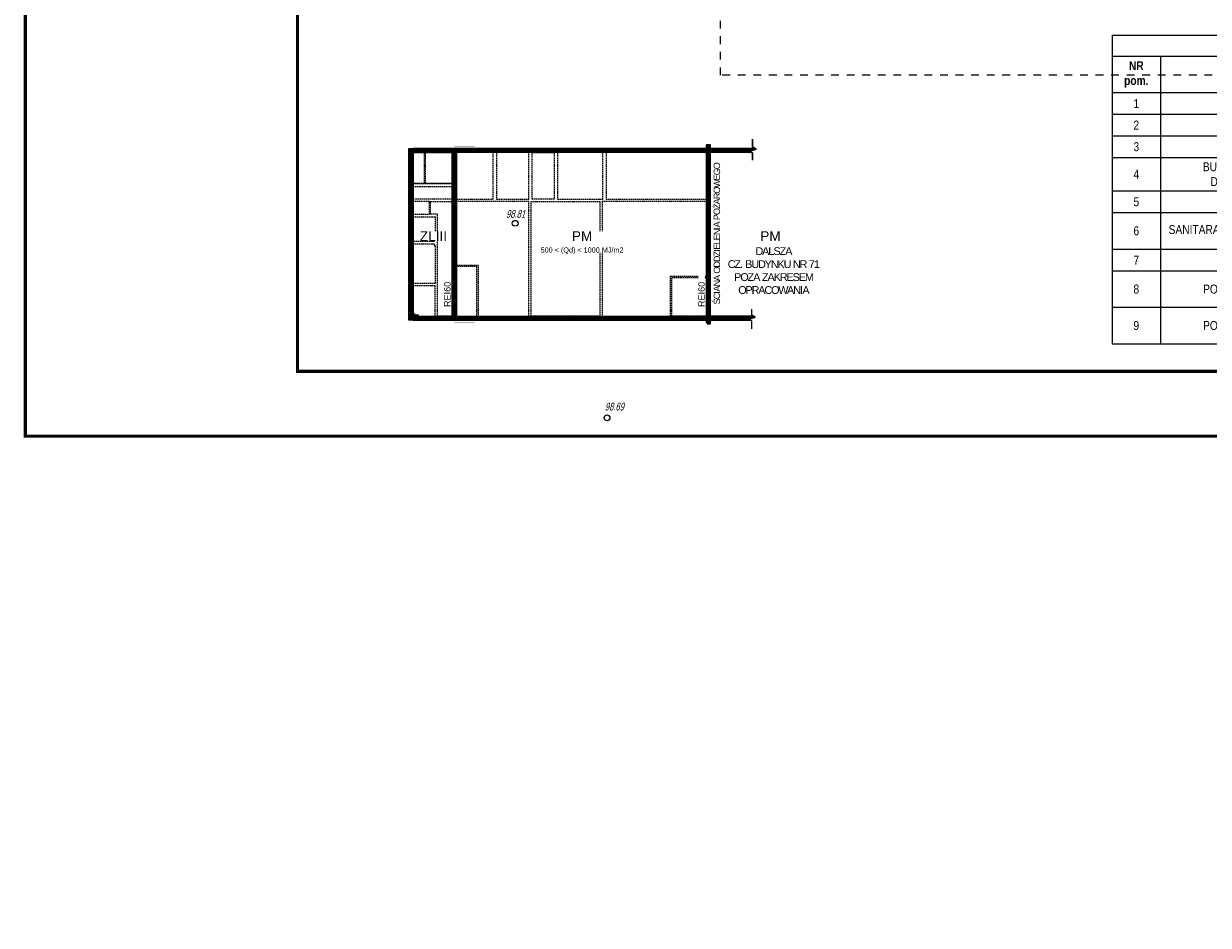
# Model space of a CAD drawing. Header units: centimetres. Extents: x -2715 to 104803, y -2198 to 32152.
# Tile 5 of 44: x 85598 to 87425, y -2198 to -807. Entities that reach past the tile are written whole.
import ezdxf
from ezdxf.enums import TextEntityAlignment as Align

# ---------------------------------------------------------------- set-up
doc = ezdxf.new("R2010")
doc.units = ezdxf.units.CM
doc.header["$MEASUREMENT"] = 0
for name, pattern in [('Dash', [0.6, 0.3, -0.3]), ('HIDDEN', [9.525, 6.35, -3.175]), ('HIDDENX2', [19.05, 12.7, -6.35])]:
    doc.linetypes.add(name, pattern=pattern)
for name, color, linetype, lineweight in [('0_TXT', 7, 'Continuous', 15), ('0_TXT_rzędne wys.', 30, 'Continuous', 15), ('1_ hatch', 8, 'Continuous', 9), ('1_ projection', 9, 'HIDDENX2', 5), ('1_ view 1', 7, 'Continuous', 15)]:
    doc.layers.add(name, color=color, linetype=linetype, lineweight=lineweight)
for name, color, linetype, lineweight, true_color in [('1_ wall DIV proj.', 7, 'Continuous', 40, 0x1a8cff), ('1_ wall STRUCT proj.', 7, 'Continuous', 50, 0x1a8cff), ('3_ PPOŻ  opisy', 7, 'Continuous', 18, 0x940000)]:
    doc.layers.add(name, color=color, linetype=linetype, lineweight=lineweight, true_color=true_color)
doc.styles.get("Standard").update_dxf_attribs({"font": 'arial.ttf'})
doc.styles.add('TXT_D', font='arial.ttf')

# ---------------------------------------------------------------- blocks, each defined once
blk = doc.blocks.new('dsafdsgfdhgfhgfhgfhgf')
at = {"layer": '1_ view 1', "color": 150, "linetype": 'Dash', "ltscale": 40}
blk.add_lwpolyline([(2036.1, -120), (2036, -397), (-475, -397.1), (-475, -0.1)], dxfattribs=at)
blk = doc.blocks.new('WSP')
at = {"linetype": 'Continuous'}
blk.add_circle((0, 0), 0.045, dxfattribs=at)
blk = doc.blocks.new('gfdhgfhgfh')
at = {"layer": '1_ hatch'}
h = blk.add_hatch(dxfattribs=at)
h.set_pattern_fill('ANSI31', color=256, scale=10)
h.set_pattern_definition([(45, (-431355.607, 12231.814), (-0.8838834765, 0.8838834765), [])])
h.paths.add_polyline_path([(2943, -1726), (2968, -1726), (2968, 0), (2968, 30), (2943, 30), (2943, -1726)], is_closed=False)
h = blk.add_hatch(dxfattribs=at)
h.set_pattern_fill('ANSI31', color=256, scale=10)
h.set_pattern_definition([(45, (-345755.4368, 10788.6668), (-0.8838834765, 0.8838834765), [])])
h.paths.add_polyline_path([(2943, -1656), (470, -1656), (470, -40), (2943, -40), (2943, 0), (0, 0), (0, -1696), (2943, -1696), (2943, -1656)], is_closed=False)
h.paths.add_polyline_path([(90, -1644), (55, -1644), (55, -1634), (40, -1634), (40, -501), (36, -501), (36, -375), (40, -375), (40, -40), (428, -40), (428, -1656), (90, -1656), (90, -1644)], is_closed=False, flags=16)
h = blk.add_hatch(dxfattribs=at)
h.set_pattern_fill('ANSI31', color=256, scale=10)
h.set_pattern_definition([(45, (-516635.7771, 13674.9611), (-0.8838834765, 0.8838834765), [])])
h.paths.add_polyline_path([(3381, -40), (2968, -40), (2968, 0), (3414, 0), (3427, -7), (3363, -28)])
h = blk.add_hatch(dxfattribs=at)
h.set_pattern_fill('ANSI31', color=256, scale=10)
h.set_pattern_definition([(45, (-259835.2666, 9345.5197), (-0.8838834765, 0.8838834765), [])])
h.paths.add_polyline_path([(2968, -1656), (2968, -1696), (3369, -1696), (3355, -1686), (3419, -1666), (3402, -1656)])
at = {"layer": '1_ projection', "color": 251}
for points in [[(40, -345), (428, -345), (428, -40), (40, -40)], [(150, -345), (40, -345), (40, -40), (150, -40)], [(470, -501), (832, -501), (832, -40), (470, -40)], [(865, -501), (1184, -501), (1184, -40), (865, -40)], [(1434, -501), (1217, -501), (1217, -40), (1434, -40)], [(1467, -501), (1914, -501), (1914, -40), (1467, -40)]]:
    blk.add_lwpolyline(points, close=True, dxfattribs=at)
for points in [[(428, -345), (162, -345), (162, -40), (428, -40), (428, -345)], [(2943, -40), (1947, -40), (1947, -501), (2943, -501)], [(2968, -501), (2968, -40)], [(36, -501), (36, -375), (428, -375), (428, -501), (36, -501)], [(36, -501), (36, -375), (428, -375), (428, -501), (36, -501)], [(202, -650), (202, -525), (40, -525), (40, -650), (202, -650)], [(428, -1656), (283, -1656), (283, -650), (214, -650), (214, -525), (428, -525), (428, -1656)], [(470, -525), (470, -1154), (682, -1154), (682, -1656), (1183, -1656), (1183, -525), (470, -525)], [(1207, -1656), (1207, -525), (1884, -525), (1884, -1656), (1207, -1656)], [(1908, -525), (1908, -1656), (2582, -1656), (2582, -1261), (2943, -1261), (2943, -525), (1908, -525)], [(258, -903), (250, -903), (250, -919), (40, -919), (40, -675), (258, -675), (258, -903)], [(258, -1333), (40, -1333), (40, -941), (250, -941), (250, -958), (258, -958), (258, -1333)], [(470, -1656), (670, -1656), (670, -1166), (470, -1166), (470, -1656)], [(2594, -1656), (2594, -1273), (2943, -1273), (2943, -1656), (2594, -1656)], [(40, -1357), (40, -1634), (55, -1634), (55, -1644), (90, -1644), (90, -1656), (259, -1656), (259, -1357), (40, -1357)]]:
    blk.add_lwpolyline(points, dxfattribs=at)
at = {"layer": '1_ view 1'}
for points in [[(3414, 0), (2968, 0), (2968, 30), (2943, 30), (2943, 0), (40, 0)], [(3393, -117), (3393, -49), (3363, -28), (3427, -7), (3393, 12), (3393, 90)], [(3394, -117), (3394, -48), (3366, -28), (3429, -8), (3394, 13), (3394, 90)], [(2943, -1696), (0, -1696), (0, 0), (2943, 0)], [(428, -40), (40, -40), (40, -1634), (55, -1634), (55, -1644), (90, -1644), (90, -1656), (428, -1656), (428, -40)], [(470, -40), (470, -1656), (2943, -1656), (2943, -40), (470, -40)], [(3381, -40), (2968, -40), (2968, 0), (3414, 0), (3427, -7), (3363, -28), (3381, -40)], [(3381, -40), (2968, -40)], [(3385, -1783), (3385, -1707), (3355, -1686), (3419, -1666), (3385, -1646), (3385, -1586)], [(3386, -1783), (3386, -1707), (3358, -1686), (3421, -1666), (3386, -1646), (3386, -1586)], [(40, -1696), (40, -1696), (2943, -1696), (2943, -1726), (2968, -1726), (2968, -1696), (3369, -1696)], [(2968, -1656), (3353, -1656), (3402, -1656)], [(2968, -1656), (2968, -1696), (3369, -1696), (3355, -1686), (3419, -1666), (3402, -1656), (2968, -1656)]]:
    blk.add_lwpolyline(points, dxfattribs=at)
at = {"layer": '1_ wall STRUCT proj.'}
blk.add_lwpolyline([(2943, -1726), (2943, 30), (2968, 30), (2968, -1726), (2943, -1726)], dxfattribs=at)
at = {"layer": '3_ PPOŻ  opisy', "linetype": 'HIDDEN', "ltscale": 2.5, "const_width": 2.5}
for points in [[(448, 23), (448, -1715)], [(448, 23), (648, 23)], [(2955, 30), (2955, -1726)], [(448, -1715), (648, -1715)]]:
    blk.add_lwpolyline(points, dxfattribs=at)
blk = doc.blocks.new('*T5789')
at = {"color": 0, "lineweight": -2}
for p, q in [((0, 0), (662.5, 0)), ((0, 0), (0, -476.3)), ((662.5, 0), (662.5, -476.3)), ((663.5, 0), (1326, 0)), ((663.5, 0), (663.5, -488.2)), ((738.5, 0), (738.5, -488.2)), ((1029.7, 0), (1029.7, -488.2)), ((1119.7, 0), (1119.7, -488.2)), ((1326, 0), (1326, -488.2)), ((0, -32.7), (662.5, -32.7)), ((75, -32.7), (75, -476.3)), ((366.2, -32.7), (366.2, -476.3)), ((456.2, -32.7), (456.2, -476.3)), ((663.5, -56.2), (1326, -56.2)), ((0, -88.9), (662.5, -88.9)), ((0, -122.3), (662.5, -122.3)), ((663.5, -112.5), (1326, -112.5)), ((0, -155.6), (662.5, -155.6)), ((663.5, -168.8), (1326, -168.8)), ((0, -188.9), (662.5, -188.9)), ((663.5, -225), (1326, -225)), ((0, -240.6), (662.5, -240.6)), ((0, -273.9), (662.5, -273.9)), ((663.5, -288.1), (1326, -288.1)), ((0, -330.5), (662.5, -330.5)), ((663.5, -344.4), (1326, -344.4)), ((0, -363.8), (662.5, -363.8)), ((663.5, -400.6), (1326, -400.6)), ((0, -420.1), (662.5, -420.1)), ((663.5, -456.9), (1326, -456.9)), ((0, -476.3), (662.5, -476.3)), ((663.5, -488.2), (1326, -488.2))]:
    blk.add_line(p, q, dxfattribs=at)
at = {"color": 0, "char_height": 13.75, "attachment_point": 5}
for s, insert, width in [('{\\fAptos Narrow|b1|i0|c1|p54;ZESTAWIENIE POMIESZCZEŃ}', (331.2, -16.3), 647.5), ('{\\fAptos Narrow|b0|i0|c1|p54;posadzka przemysłowa}', (1222.9, -28.1), 191.25), ('{\\fAptos Narrow|b0|i0|c1|p54;10}', (701, -28.1), 60), ('{\\fAptos Narrow|b0|i0|c1|p54;POM. MAGAZYNOWE}', (884.1, -28.1), 276.25), ('{\\fAptos Narrow|b0|i0|c1|p54;10,00}', (1074.7, -28.1), 75), ('{\\fAptos Narrow|b1|i0|c1|p54;NR pom.}', (37.5, -60.8), 60), ('{\\fAptos Narrow|b1|i0|c1|p54;NAZWA pom. }', (220.6, -60.8), 276.25), ('{\\fAptos Narrow|b1|i0|c1|p54;POW. użyt.}', (411.2, -60.8), 75), ('{\\fAptos Narrow|b1|i0|c1|p54;PODŁOGA}', (559.4, -60.8), 191.25), ('{\\fAptos Narrow|b0|i0|c1|p54;posadzka przemysłowa}', (1222.9, -84.4), 191.25), ('{\\fAptos Narrow|b0|i0|c1|p54;11}', (701, -84.4), 60), ('{\\fAptos Narrow|b0|i0|c1|p54;POM. MAGAZYNOWE}', (884.1, -84.4), 276.25), ('{\\fAptos Narrow|b0|i0|c1|p54;20,60}', (1074.7, -84.4), 75), ('{\\fAptos Narrow|b0|i0|c1|p54;1}', (37.5, -105.6), 60), ('{\\fAptos Narrow|b0|i0|c1|p54;KANCELARIA}', (220.6, -105.6), 276.25), ('{\\fAptos Narrow|b0|i0|c1|p54;6,45}', (411.2, -105.6), 75), ('{\\fAptos Narrow|b0|i0|c1|p54;wykładzina PCV}', (559.4, -105.6), 191.25), ('{\\fAptos Narrow|b0|i0|c1|p54;posadzka przemysłowa}', (1222.9, -140.6), 191.25), ('{\\fAptos Narrow|b0|i0|c1|p54;2}', (37.5, -138.9), 60), ('{\\fAptos Narrow|b0|i0|c1|p54;KANCELARIA}', (220.6, -138.9), 276.25), ('{\\fAptos Narrow|b0|i0|c1|p54;8,53}', (411.2, -138.9), 75), ('{\\fAptos Narrow|b0|i0|c1|p54;wykładzina PCV}', (559.4, -138.9), 191.25), ('{\\fAptos Narrow|b0|i0|c1|p54;12}', (701, -140.6), 60), ('{\\fAptos Narrow|b0|i0|c1|p54;POM. MAGAZYNOWE}', (884.1, -140.6), 276.25), ('{\\fAptos Narrow|b0|i0|c1|p54;47,05}', (1074.7, -140.6), 75), ('{\\fAptos Narrow|b0|i0|c1|p54;wykładzina PCV}', (559.4, -172.3), 191.25), ('{\\fAptos Narrow|b0|i0|c1|p54;3}', (37.5, -172.3), 60), ('{\\fAptos Narrow|b0|i0|c1|p54;KANCELARIA}', (220.6, -172.3), 276.25), ('{\\fAptos Narrow|b0|i0|c1|p54;5,30}', (411.2, -172.3), 75), ('{\\fAptos Narrow|b0|i0|c1|p54;posadzka przemysłowa}', (1222.9, -196.9), 191.25), ('{\\fAptos Narrow|b0|i0|c1|p54;BUDYNKOWY PUNKT DYSTRYBUCYJNY}', (220.6, -214.8), 276.25), ('{\\fAptos Narrow|b0|i0|c1|p54;13}', (701, -196.9), 60), ('{\\fAptos Narrow|b0|i0|c1|p54;MAGAZYN BRONI KRÓTKIEJ}', (884.1, -196.9), 276.25), ('{\\fAptos Narrow|b0|i0|c1|p54;9,80}', (1074.7, -196.9), 75), ('{\\fAptos Narrow|b0|i0|c1|p54;4}', (37.5, -214.8), 60), ('{\\fAptos Narrow|b0|i0|c1|p54;2,00}', (411.2, -214.8), 75), ('{\\fAptos Narrow|b0|i0|c1|p54;gres}', (559.4, -214.8), 191.25), ('{\\fAptos Narrow|b0|i0|c1|p54;MAGAZYN UŻYTECZNOŚCI BIEŻĄCEJ}', (884.1, -256.6), 276.25), ('{\\fAptos Narrow|b0|i0|c1|p54;posadzka przemysłowa}', (1222.9, -256.6), 191.25), ('{\\fAptos Narrow|b0|i0|c1|p54;5}', (37.5, -257.3), 60), ('{\\fAptos Narrow|b0|i0|c1|p54;SOCJAL}', (220.6, -257.3), 276.25), ('{\\fAptos Narrow|b0|i0|c1|p54;4,94}', (411.2, -257.3), 75), ('{\\fAptos Narrow|b0|i0|c1|p54;terakota}', (559.4, -257.3), 191.25), ('{\\fAptos Narrow|b0|i0|c1|p54;14}', (701, -256.6), 60), ('{\\fAptos Narrow|b0|i0|c1|p54;70,00}', (1074.7, -256.6), 75), ('{\\fAptos Narrow|b0|i0|c1|p54;SANITARAIATY DAMSKIE + MĘSKIE}', (220.6, -302.2), 276.25), ('{\\fAptos Narrow|b0|i0|c1|p54;6}', (37.5, -302.2), 60), ('{\\fAptos Narrow|b0|i0|c1|p54;11,45}', (411.2, -302.2), 75), ('{\\fAptos Narrow|b0|i0|c1|p54;terakota}', (559.4, -302.2), 191.25), ('{\\fAptos Narrow|b0|i0|c1|p54;15}', (701, -316.2), 60), ('{\\fAptos Narrow|b0|i0|c1|p54;MAGAZYN ZAPASU WOJENNEGO}', (884.1, -316.2), 276.25), ('{\\fAptos Narrow|b0|i0|c1|p54;76,55}', (1074.7, -316.2), 75), ('{\\fAptos Narrow|b0|i0|c1|p54;posadzka przemysłowa}', (1222.9, -316.2), 191.25), ('{\\fAptos Narrow|b0|i0|c1|p54;7}', (37.5, -347.2), 60), ('{\\fAptos Narrow|b0|i0|c1|p54;KOMUNIKACJA}', (220.6, -347.2), 276.25), ('{\\fAptos Narrow|b0|i0|c1|p54;17,25}', (411.2, -347.2), 75), ('{\\fAptos Narrow|b0|i0|c1|p54;wykładzina PCV}', (559.4, -347.2), 191.25), ('{\\fAptos Narrow|b0|i0|c1|p54;16}', (701, -372.5), 60), ('{\\fAptos Narrow|b0|i0|c1|p54;MAGAZYN ZAPASU WOJENNEGO}', (884.1, -372.5), 276.25), ('{\\fAptos Narrow|b0|i0|c1|p54;102,74}', (1074.7, -372.5), 75), ('{\\fAptos Narrow|b0|i0|c1|p54;posadzka przemysłowa}', (1222.9, -372.5), 191.25), ('{\\fAptos Narrow|b0|i0|c1|p54;posadzka przemysłowa}', (559.4, -392), 191.25), ('{\\fAptos Narrow|b0|i0|c1|p54;8}', (37.5, -392), 60), ('{\\fAptos Narrow|b0|i0|c1|p54;POM. MAGAZYNOWE}', (220.6, -392), 276.25), ('{\\fAptos Narrow|b0|i0|c1|p54;16,65}', (411.2, -392), 75), ('{\\fAptos Narrow|b0|i0|c1|p54;MAGAZYN WARSZTATU UZBROJENIA}', (884.1, -428.8), 276.25), ('{\\fAptos Narrow|b0|i0|c1|p54;posadzka przemysłowa}', (1222.9, -428.8), 191.25), ('{\\fAptos Narrow|b0|i0|c1|p54;posadzka przemysłowa}', (559.4, -448.2), 191.25), ('{\\fAptos Narrow|b0|i0|c1|p54;17}', (701, -428.8), 60), ('{\\fAptos Narrow|b0|i0|c1|p54;13,35}', (1074.7, -428.8), 75), ('{\\fAptos Narrow|b0|i0|c1|p54;9}', (37.5, -448.2), 60), ('{\\fAptos Narrow|b0|i0|c1|p54;POM. MAGAZYNOWE}', (220.6, -448.2), 276.25), ('{\\fAptos Narrow|b0|i0|c1|p54;14,70}', (411.2, -448.2), 75), ('{\\fAptos Narrow|b0|i0|c1|p54;}', (701, -472.6), 60), ('{\\fAptos Narrow|b1|i0|c1|p54;SUMA POW. UŻYTKOWEJ}', (884.1, -472.6), 276.25), ('{\\fAptos Narrow|b1|i0|c1|p54;437,36}', (1074.7, -472.6), 75), ('{\\fAptos Narrow|b0|i0|c1|p54;}', (1222.9, -472.6), 191.25)]:
    blk.add_mtext(s, dxfattribs=dict(at, insert=insert, width=width))

msp = doc.modelspace()

# ---------------------------------------------------------------- linework, layer by layer
at = {"lineweight": 50, "const_width": 5}
msp.add_lwpolyline([(85600.17, -1443.15), (85600.17, 1526.85), (89800.17, 1526.85), (89800.17, -1443.15), (85600.17, -1443.15)], dxfattribs=at)
at = {"lineweight": 50}
msp.add_lwpolyline([(86020.17, -1343.15, 5, 5, 0), (86020.17, 1426.85, 5, 5, 0), (89700.17, 1426.85, 5, 5, 0), (89700.17, -1343.15, 5, 5, 0)], format="xyseb", close=True, dxfattribs=at)

# ---------------------------------------------------------------- block references
msp.add_blockref('*T5789', (87276.79, -824.18))
at = {"layer": '0_TXT_rzędne wys.', "lineweight": 9, "xscale": 99.73580285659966, "yscale": 99.73580285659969, "zscale": 99.73580285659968, "rotation": 28.77486728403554}
for p in [(86355.9, -1114.63), (86497.72, -1414.77)]:
    msp.add_blockref('WSP', p, dxfattribs=at)
at = {"layer": '1_ view 1', "xscale": 0.15625, "yscale": 0.15625, "zscale": 0.15625}
msp.add_blockref('gfdhgfhgfh', (86192.1, -999.13), dxfattribs=at)
at = {"layer": '1_ wall DIV proj.', "color": 6}
msp.add_blockref('dsafdsgfdhgfhgfhgfhgf', (87147.55, -489.07), dxfattribs=at)

# ---------------------------------------------------------------- texts
at = {"layer": '0_TXT', "insert": (87289.48, -2197.83), "char_height": 5.7918, "width": 62.9152, "attachment_point": 2}
msp.add_mtext('{\\fAptos Narrow|b0|i0|c1|p54;}', dxfattribs=at)
at = {"layer": '0_TXT_rzędne wys.', "lineweight": 9, "oblique": 15, "width": 0.7}
for s, p in [('98.81', (86356.59, -1100.12)), ('98.69', (86509.01, -1397.45))]:
    msp.add_text(s, height=12, dxfattribs=at).set_placement(p, align=Align.MIDDLE)

# ---------------------------------------------------------------- next in the draw order: texts
at = {"layer": '3_ PPOŻ  opisy', "char_height": 10, "attachment_point": 1, "rotation": 90, "style": 'TXT_D', "bg_fill": 3, "box_fill_scale": 1, "bg_fill_color": 1, "bg_fill_transparency": 0}
for s, insert, width in [('\\pxqc;{\\T0.75;ŚCIANA ODDZIELENIA POŻAROWEG}O', (86662.13, -1241.3), 222.3035), ('\\pxqc;REI60', (86246.29, -1253.64), 58.5233), ('\\pxqc;REI60', (86638.46, -1253.64), 58.5233)]:
    msp.add_mtext(s, dxfattribs=dict(at, insert=insert, width=width))
at = {"layer": '3_ PPOŻ  opisy', "char_height": 15, "attachment_point": 1, "style": 'TXT_D', "bg_fill": 3, "box_fill_scale": 1, "bg_fill_color": 1, "bg_fill_transparency": 0}
for s, insert, width in [('\\pxqc;ZLIII', (86208.98, -1126.86), 41.7905), ('\\pxqc;PM\\P{\\H0.533333x;500 < (Qd) < 1000 MJ/m2}', (86390.17, -1126.86), 137.9765)]:
    msp.add_mtext(s, dxfattribs=dict(at, insert=insert, width=width))

# ---------------------------------------------------------------- next in the draw order: texts
at = {"insert": (86678.74, -1151.61), "char_height": 12, "width": 151.2657, "attachment_point": 1, "style": 'TXT_D'}
msp.add_mtext('\\pxqc;{\\T0.75;DALSZA \\PCZ. BUDYNKU NR 71\\PPOZA ZAKRESEM \\POPRACOWANIA}', dxfattribs=at)
at = {"layer": '3_ PPOŻ  opisy', "insert": (86680.84, -1126.86), "char_height": 15, "width": 137.9765, "attachment_point": 1, "style": 'TXT_D', "bg_fill": 3, "box_fill_scale": 1, "bg_fill_color": 1, "bg_fill_transparency": 0}
msp.add_mtext('\\pxqc;PM', dxfattribs=at)

doc.saveas('drawing.dxf')
